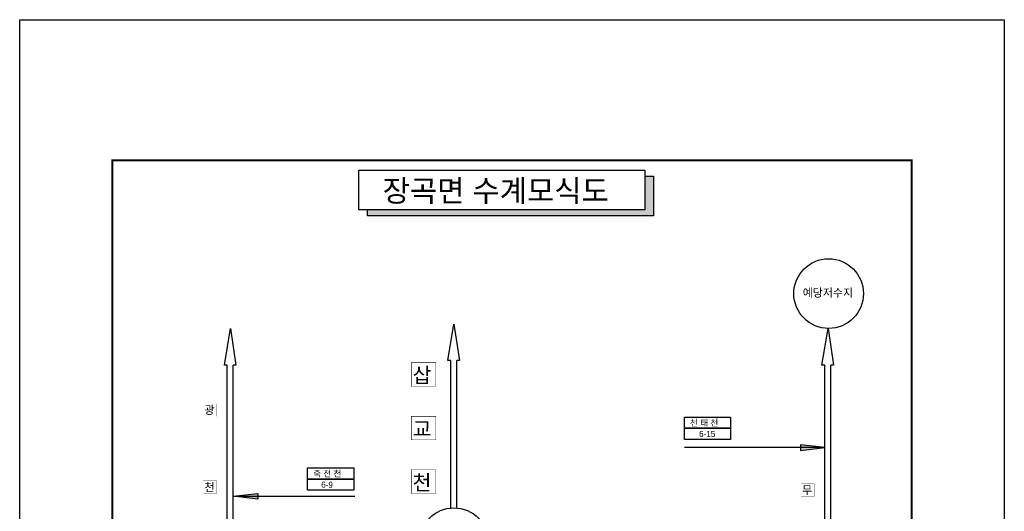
# Model space of a CAD drawing. Header units: millimetres. Extents: x 86260 to 374702, y -67927 to -24417.
# Tile 11 of 19: x 218245 to 243153, y -40203 to -27781. Entities that reach past the tile are written whole.
import ezdxf

# ---------------------------------------------------------------- set-up
doc = ezdxf.new("R2010")
doc.units = ezdxf.units.MM
doc.layers.get('DEFPOINTS').update_dxf_attribs({"color": 60})
for name, color, linetype in [('계획', 1, 'Continuous'), ('국가하천', 5, 'Continuous'), ('금회하천', 20, 'Continuous'), ('지방2급하천', 4, 'Continuous'), ('하천명', 7, 'Continuous')]:
    doc.layers.add(name, color=color, linetype=linetype)
doc.styles.add('한글', font='Dotum.ttf')

msp = doc.modelspace()

# ---------------------------------------------------------------- hatches: boundary and pattern name
at = {"layer": '계획'}
msp.add_hatch(color=0, dxfattribs=at).paths.add_polyline_path([(234276, -31737), (234055, -31737), (234055, -32586), (227042, -32586), (227042, -32739), (234276, -32739)])
at = {"layer": '금회하천'}
h = msp.add_hatch(color=256, dxfattribs=at)
h.paths.add_polyline_path([(237993, -38523), (237993, -38591), (238611, -38591)])
h.paths.add_polyline_path([(238611, -38591), (237993, -38591), (237993, -38668)])
h = msp.add_hatch(color=256, dxfattribs=at)
h.paths.add_polyline_path([(224267, -39751), (224267, -39820), (223649, -39820)])
h.paths.add_polyline_path([(223649, -39820), (224267, -39820), (224267, -39896)])

# ---------------------------------------------------------------- linework, layer by layer
for const_width in [50, 30]:
    msp.add_lwpolyline([(220586, -31333), (240812, -31333), (240812, -59976), (220586, -59976)], close=True, dxfattribs=dict(const_width=const_width))
for points in [[(235059, -37826), (236229, -37826), (236229, -38107), (235059, -38107)], [(235059, -38107), (236229, -38107), (236229, -38388), (235059, -38388)], [(225526, -39108), (226697, -39108), (226697, -39389), (225526, -39389)], [(225526, -39389), (226697, -39389), (226697, -39670), (225526, -39670)]]:
    msp.add_lwpolyline(points, close=True)
at = {"layer": 'DEFPOINTS', "color": 62}
msp.add_lwpolyline([(218245, -27781), (243153, -27781), (243153, -62317), (218245, -62317)], close=True, dxfattribs=at)
at = {"layer": '계획', "color": 0}
msp.add_lwpolyline([(226821, -31585), (234055, -31585), (234055, -32586), (226821, -32586)], close=True, dxfattribs=at)
msp.add_lwpolyline([(234055, -31737), (234276, -31737), (234276, -32739), (227042, -32739), (227042, -32586)], dxfattribs=at)
at = {"layer": '국가하천'}
for centre in [(238709, -34703), (229231, -40997)]:
    msp.add_circle(centre, 881, dxfattribs=at)
at = {"layer": '금회하천'}
for points in [[(238611, -38591), (235059, -38591)], [(238611, -38591), (237993, -38523), (237993, -38668), (238611, -38591)], [(223649, -39820), (224267, -39751), (224267, -39896), (223649, -39820)], [(223649, -39820), (226726, -39820)]]:
    msp.add_lwpolyline(points, dxfattribs=at)
at = {"layer": '지방2급하천'}
for points in [[(223494, -36507), (223422, -36507), (223576, -35584)], [(223576, -35584), (223716, -36507), (223649, -36507)], [(229150, -36394), (229078, -36394), (229231, -35471)], [(229231, -35471), (229371, -36394), (229305, -36394)], [(238611, -36507), (238539, -36507), (238693, -35584)], [(238693, -35584), (238833, -36507), (238766, -36507)], [(223494, -43133), (223494, -36507)], [(223649, -43132), (223649, -36507)], [(229150, -40120), (229150, -36394)], [(229305, -40120), (229305, -36394)], [(238611, -59105), (238611, -36507)], [(238766, -59105), (238766, -36507)]]:
    msp.add_lwpolyline(points, dxfattribs=at)
at = {"layer": '하천명'}
for points, const_width in [([(228153, -36448), (228773, -36448), (228773, -37042), (228153, -37042)], 9.78), ([(222892, -37483), (223226, -37483), (223226, -37803), (222892, -37803)], 5.27), ([(228153, -37804), (228773, -37804), (228773, -38397), (228153, -38397)], 9.78), ([(228153, -39159), (228773, -39159), (228773, -39753), (228153, -39753)], 9.78), ([(222892, -39436), (223226, -39436), (223226, -39755), (222892, -39755)], 5.27), ([(238009, -39507), (238343, -39507), (238343, -39827), (238009, -39827)], 5.27)]:
    msp.add_lwpolyline(points, close=True, dxfattribs=dict(at, const_width=const_width))

# ---------------------------------------------------------------- texts
at = {"layer": '하천명', "color": 7, "style": '한글'}
msp.add_text('장곡면 수계모식도', height=550, dxfattribs=at).set_placement((227428, -32378))
at = {"layer": '하천명', "style": '한글'}
for s, height, p in [('예당저수지', 202.8, (238054, -34783, 406)), ('삽', 380, (228184, -36956, 760)), ('광', 205, (222918, -37747, 410)), ('교', 380, (228184, -38311, 760)), ('천 태 천', 156, (235201, -38047, 312)), ('6-15', 156, (235432, -38327, 312)), ('죽 전 천', 156, (225668, -39329, 312)), ('천', 380, (228184, -39667, 760)), ('천', 205, (222918, -39700, 410)), ('6-9', 156, (225873, -39610, 312)), ('무', 205, (238035, -39771, 410))]:
    msp.add_text(s, height=height, dxfattribs=at).set_placement(p)

doc.saveas('drawing.dxf')
